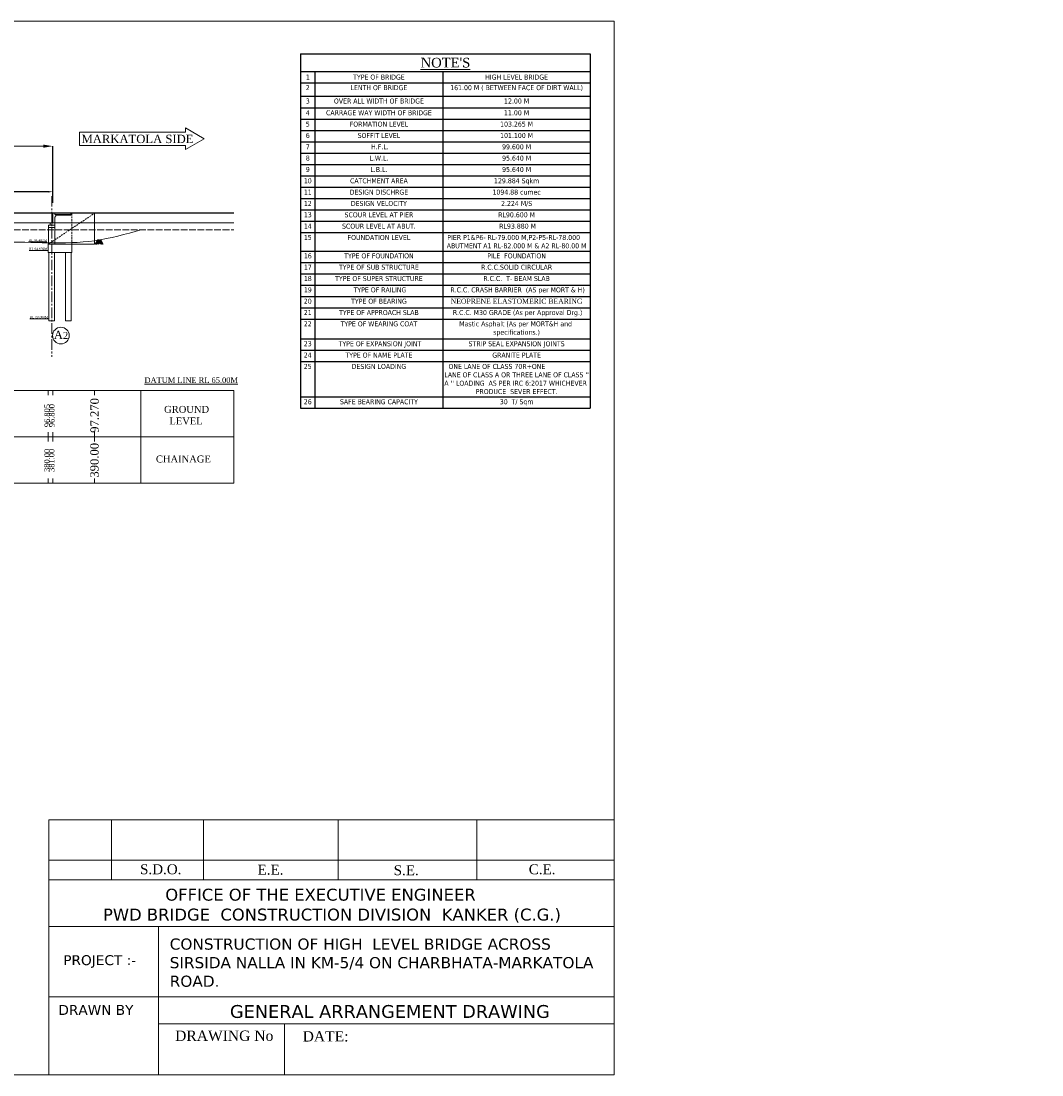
# Model space of a CAD drawing. Header units: millimetres. Extents: x -20950785 to 389010297, y -11535949 to 14056629.
# Tile 90 of 256: x 10181455 to 10401353, y -2000112 to -1773018. Entities that reach past the tile are written whole.
import ezdxf

# ---------------------------------------------------------------- set-up
doc = ezdxf.new("R2010")
doc.units = ezdxf.units.MM
doc.header["$LTSCALE"] = 60
doc.header["$MEASUREMENT"] = 0
for name, pattern in [('ACAD_ISO02W100', [15, 12, -3]), ('CENTER2', [28.575, 19.05, -3.175, 3.175, -3.175]), ('HIDDEN', [0.375, 0.25, -0.125])]:
    doc.linetypes.add(name, pattern=pattern)
doc.styles.add('style1', font='txt.shx', dxfattribs={"height": 1})
doc.dimstyles.get("Standard").update_dxf_attribs({"dimtxt": 400, "dimasz": 215, "dimexe": 0.18, "dimexo": 0.0625, "dimgap": 0.09, "dimtad": 0, "dimtih": 1, "dimtoh": 1, "dimdec": 0, "dimzin": 4, "dimdsep": 46, "dimtxsty": 'Standard', "dimblk": 'OPEN90', "dimcen": 0, "dimadec": 0, "dimazin": 1, "dimtfac": 1, "dimtdec": 0, "dimtix": 1, "dimtofl": 0, "dimtmove": 0, "dimatfit": 3, "dimldrblk": 'OPEN30', "dimfxl": 1, "dimtolj": 1, "dimtzin": 0, "dimarcsym": 0})

# ---------------------------------------------------------------- blocks, each defined once
blk = doc.blocks.new('*D490')
at = {"color": 0, "linetype": 'Continuous', "lineweight": -2, "ltscale": 2, "transparency": 16777216}
for p, q in [((10027277, -1811914), (10027277, -1799975)), ((10188277, -1812158), (10188277, -1799975))]:
    blk.add_line(p, q, dxfattribs=at)
at = {"color": 0, "linetype": 'Continuous', "lineweight": 0, "ltscale": 2, "transparency": 16777216}
for p, q in [((10029277, -1799975), (10057834, -1799975)), ((10186277, -1799975), (10157719, -1799975))]:
    blk.add_line(p, q, dxfattribs=at)
at = {"color": 0, "linetype": 'Continuous', "lineweight": 9, "ltscale": 2, "transparency": 16777216}
for points in [[(10029277, -1799642), (10029277, -1800309), (10027277, -1799975)], [(10186277, -1799642), (10186277, -1800309), (10188277, -1799975)]]:
    blk.add_solid(points, dxfattribs=at)
at = {"layer": 'Defpoints', "color": 0, "linetype": 'Continuous', "lineweight": 9, "ltscale": 2, "transparency": 16777216}
for p in [(10188277, -1799975), (10027277, -1811914), (10188277, -1812159)]:
    blk.add_point(p, dxfattribs=at)
at = {"color": 0, "linetype": 'Continuous', "lineweight": 9, "ltscale": 2, "transparency": 16777216, "insert": (10107777, -1799975), "char_height": 2000, "attachment_point": 5}
blk.add_mtext('\\A1;{\\fTimes New Roman|b0|i0|c0|p18;\\H1.2x;\\C256;LENGTH OF BRIDGE 161.00 (BETWEEN FACE OF DIRT WALL)}', dxfattribs=at)
blk = doc.blocks.new('*D497')
at = {"color": 0, "linetype": 'Continuous', "lineweight": -2, "ltscale": 2, "transparency": 16777216}
for p, q in [((10165277, -1811914), (10165277, -1809795)), ((10166277, -1809795), (10174612, -1809795)), ((10187277, -1809795), (10178941, -1809795)), ((10188277, -1811262), (10188277, -1809795))]:
    blk.add_line(p, q, dxfattribs=at)
at = {"color": 0, "linetype": 'Continuous', "lineweight": 9, "ltscale": 2, "transparency": 16777216}
for points in [[(10166277, -1809629), (10166277, -1809962), (10165277, -1809795)], [(10187277, -1809629), (10187277, -1809962), (10188277, -1809795)]]:
    blk.add_solid(points, dxfattribs=at)
at = {"layer": 'Defpoints', "color": 0, "linetype": 'Continuous', "lineweight": 9, "ltscale": 2, "transparency": 16777216}
for p in [(10188277, -1809795), (10165277, -1811914), (10188277, -1811262)]:
    blk.add_point(p, dxfattribs=at)
at = {"color": 0, "linetype": 'Continuous', "lineweight": 9, "ltscale": 2, "transparency": 16777216, "insert": (10176777, -1809795), "char_height": 1000, "attachment_point": 5}
blk.add_mtext('\\A1;{\\fTimes New Roman|b0|i0|c0|p18;\\H1.2x;\\C256;23000 }', dxfattribs=at)
blk = doc.blocks.new('*T526')
at = {"color": 0, "linetype": 'ByBlock', "lineweight": -2, "ltscale": 2, "transparency": 16777216}
for p, q in [((0, 0), (62397, 0)), ((0, 0), (0, -76345)), ((62397, 0), (62397, -76345)), ((0, -3775), (62397, -3775)), ((3081, -3775), (3081, -76345)), ((30653, -3775), (30653, -76345)), ((0, -6218), (62397, -6218)), ((0, -9100), (62397, -9100)), ((0, -11637), (62397, -11637)), ((0, -14080), (62397, -14080)), ((0, -16522), (62397, -16522)), ((0, -18965), (62397, -18965)), ((0, -21407), (62397, -21407)), ((0, -23850), (62397, -23850)), ((0, -26292), (62397, -26292)), ((0, -28735), (62397, -28735)), ((0, -31177), (62397, -31177)), ((0, -33620), (62397, -33620)), ((0, -36063), (62397, -36063)), ((0, -38505), (62397, -38505)), ((0, -42465), (62397, -42465)), ((0, -44908), (62397, -44908)), ((0, -47350), (62397, -47350)), ((0, -49793), (62397, -49793)), ((0, -52235), (62397, -52235)), ((0, -54678), (62397, -54678)), ((0, -57121), (62397, -57121)), ((0, -61411), (62397, -61411)), ((0, -63853), (62397, -63853)), ((0, -66296), (62397, -66296)), ((0, -73902), (62397, -73902)), ((0, -76345), (62397, -76345))]:
    blk.add_line(p, q, dxfattribs=at)
at = {"color": 0, "linetype": 'Continuous', "lineweight": 9, "ltscale": 2, "transparency": 16777216}
for s, insert, char_height, width, attachment_point in [("{\\fTimes New Roman|b0|i0|c0|p18;\\L\\C256;NOTE'S}", (31198, -1888), 2081.86, 61397.39, 5), ('{\\fTahoma|b0|i0|c0|p34;\\C256;1', (1541, -4996), 1082.46, 2081.86, 5), ('{\\fTahoma|b0|i0|c0|p34;\\C256;TYPE OF BRIDGE}', (16867, -4996), 1082.46, 26572.92, 5), ('{\\fTahoma|b0|i0|c0|p34;\\C256;HIGH LEVEL BRIDGE}', (46525, -4996), 1082.46, 30744.04, 5), ('{\\fTahoma|b0|i0|c0|p34;\\C256;2', (1541, -6717), 1082.46, 2081.86, 2), ('{\\fTahoma|b0|i0|c0|p34;\\C256;LENTH OF BRIDGE }', (16867, -6717), 1082.46, 26572.92, 2), ('{\\fTahoma|b0|i0|c0|p34;\\C256;161.00 M ( BETWEEN FACE OF DIRT WALL)  }', (46525, -6717), 1082.46, 30744.04, 2), ('{\\fTahoma|b0|i0|c0|p34;\\C256;3', (1541, -9599), 1082.46, 2081.86, 2), ('{\\fTahoma|b0|i0|c0|p34;\\C256;OVER ALL WIDTH OF BRIDGE}', (16867, -9599), 1082.46, 26572.92, 2), ('{\\fTahoma|b0|i0|c0|p34;\\C256;12.00 M}', (46525, -9599), 1082.46, 30744.04, 2), ('{\\fTahoma|b0|i0|c0|p34;\\C256;4', (1541, -12137), 1082.46, 2081.86, 2), ('{\\fTahoma|b0|i0|c0|p34;\\C256;CARRAGE WAY WIDTH OF BRIDGE }', (16867, -12137), 1082.46, 26572.92, 2), ('{\\fTahoma|b0|i0|c0|p34;\\C256;11.00 M}', (46525, -12137), 1082.46, 30744.04, 2), ('{\\fTahoma|b0|i0|c0|p34;\\C256;5', (1541, -14579), 1082.46, 2081.86, 2), ('{\\fTahoma|b0|i0|c0|p34;\\C256;FORMATION LEVEL   }', (16867, -14579), 1082.46, 26572.92, 2), ('{\\fTahoma|b0|i0|c0|p34;\\C256;103.265 M}', (46525, -14579), 1082.46, 30744.04, 2), ('{\\fTahoma|b0|i0|c0|p34;\\C256;6', (1541, -17022), 1082.46, 2081.86, 2), ('{\\fTahoma|b0|i0|c0|p34;\\C256;SOFFIT LEVEL}', (16867, -17022), 1082.46, 26572.92, 2), ('{\\fTahoma|b0|i0|c0|p34;\\C256;101.100 M}', (46525, -17022), 1082.46, 30744.04, 2), ('{\\fTahoma|b0|i0|c0|p34;\\C256;7', (1541, -19464), 1082.46, 2081.86, 2), ('{\\fTahoma|b0|i0|c0|p34;\\C256; H.F.L. }', (16867, -19464), 1082.46, 26572.92, 2), ('{\\fTahoma|b0|i0|c0|p34;\\C256;99.600 M}', (46525, -19464), 1082.46, 30744.04, 2), ('{\\fTahoma|b0|i0|c0|p34;\\C256;8', (1541, -21907), 1082.46, 2081.86, 2), ('{\\fTahoma|b0|i0|c0|p34;\\C256;L.W.L.  }', (16867, -21907), 1082.46, 26572.92, 2), ('{\\fTahoma|b0|i0|c0|p34;\\C256;95.640 M}', (46525, -21907), 1082.46, 30744.04, 2), ('{\\fTahoma|b0|i0|c0|p34;\\C256;9', (1541, -24349), 1082.46, 2081.86, 2), ('{\\fTahoma|b0|i0|c0|p34;\\C256;L.B.L.  }', (16867, -24349), 1082.46, 26572.92, 2), ('{\\fTahoma|b0|i0|c0|p34;\\C256;95.640 M}', (46525, -24349), 1082.46, 30744.04, 2), ('{\\fTahoma|b0|i0|c0|p34;\\C256;10', (1541, -26792), 1082.46, 2081.86, 2), ('{\\fTahoma|b0|i0|c0|p34;\\C256;CATCHMENT AREA}', (16867, -26792), 1082.46, 26572.92, 2), ('{\\fTahoma|b0|i0|c0|p34;\\C256;129.884 Sqkm }', (46525, -26792), 1082.46, 30744.04, 2), ('{\\fTahoma|b0|i0|c0|p34;\\C256;11', (1541, -29235), 1082.46, 2081.86, 2), ('{\\fTahoma|b0|i0|c0|p34;\\C256;DESIGN DISCHRGE }', (16867, -29235), 1082.46, 26572.92, 2), ('{\\fTahoma|b0|i0|c0|p34;\\C256;1094.88 cumec}', (46525, -29235), 1082.46, 30744.04, 2), ('{\\fTahoma|b0|i0|c0|p34;\\C256;12', (1541, -31677), 1082.46, 2081.86, 2), ('{\\fTahoma|b0|i0|c0|p34;\\C256;DESIGN VELOCITY}', (16867, -31677), 1082.46, 26572.92, 2), ('{\\fTahoma|b0|i0|c0|p34;\\C256;2.224 M/S}', (46525, -31677), 1082.46, 30744.04, 2), ('{\\fTahoma|b0|i0|c0|p34;\\C256;13', (1541, -34120), 1082.46, 2081.86, 2), ('{\\fTahoma|b0|i0|c0|p34;\\C256;SCOUR LEVEL AT PIER}', (16867, -34120), 1082.46, 26572.92, 2), ('{\\fTahoma|b0|i0|c0|p34;\\C256;RL90.600 M}', (46525, -34120), 1082.46, 30744.04, 2), ('{\\fTahoma|b0|i0|c0|p34;\\C256;14', (1541, -36562), 1082.46, 2081.86, 2), ('{\\fTahoma|b0|i0|c0|p34;\\C256;SCOUR LEVEL AT ABUT.}', (16867, -36562), 1082.46, 26572.92, 2), ('{\\fTahoma|b0|i0|c0|p34;\\C256; RL93.880 M}', (46525, -36562), 1082.46, 30744.04, 2), ('{\\fTahoma|b0|i0|c0|p34;\\C256;15', (1541, -39005), 1082.46, 2081.86, 2), ('{\\fTahoma|b0|i0|c0|p34;\\C256;FOUNDATION LEVEL}', (16867, -39005), 1082.46, 26572.92, 2), ('{\\fTahoma|b0|i0|c0|p34;\\C256;PIER P1&P6- RL-79.000 M,P2-P5-RL-78.000    ABUTMENT A1 RL-82.000 M & A2 RL-80.00 M}', (46525, -39005), 1082.456, 30744.04, 2), ('{\\fTahoma|b0|i0|c0|p34;\\C256;16', (1541, -42965), 1082.46, 2081.86, 2), ('{\\fTahoma|b0|i0|c0|p34;\\C256;TYPE OF FOUNDATION}', (16867, -42965), 1082.46, 26572.92, 2), ('{\\fTahoma|b0|i0|c0|p34;\\C256;PILE  FOUNDATION }', (46525, -42965), 1082.46, 30744.04, 2), ('{\\fTahoma|b0|i0|c0|p34;\\C256;17', (1541, -45407), 1082.46, 2081.86, 2), ('{\\fTahoma|b0|i0|c0|p34;\\C256;TYPE OF SUB STRUCTURE }', (16867, -45407), 1082.46, 26572.92, 2), ('{\\fTahoma|b0|i0|c0|p34;\\C256;R.C.C.SOLID CIRCULAR}', (46525, -45407), 1082.46, 30744.04, 2), ('{\\fTahoma|b0|i0|c0|p34;\\C256;18', (1541, -47850), 1082.46, 2081.86, 2), ('{\\fTahoma|b0|i0|c0|p34;\\C256;TYPE OF SUPER STRUCTURE }', (16867, -47850), 1082.46, 26572.92, 2), ('{\\fTahoma|b0|i0|c0|p34;\\C256;R.C.C.  T- BEAM SLAB }', (46525, -47850), 1082.46, 30744.04, 2), ('{\\fTahoma|b0|i0|c0|p34;\\C256;19', (1541, -50293), 1082.46, 2081.86, 2), ('{\\fTahoma|b0|i0|c0|p34;\\C256; TYPE OF RAILING}', (16867, -50293), 1082.46, 26572.92, 2), ('{\\fTahoma|b0|i0|c0|p34;\\C256; R.C.C. CRASH BARRIER  (AS per MORT & H)}', (46525, -50293), 1082.46, 30744.04, 2), ('{\\fTahoma|b0|i0|c0|p34;\\C256;20', (1541, -52735), 1082.46, 2081.86, 2), ('{\\fTahoma|b0|i0|c0|p34;\\C256;TYPE OF BEARING   }', (16867, -52735), 1082.46, 26572.92, 2), ('{\\fTimes New Roman|b0|i0|c0|p18;\\C256;NEOPRENE ELASTOMERIC BEARING}', (46525, -52735), 1082.46, 30744.04, 2), ('{\\fTahoma|b0|i0|c0|p34;\\C256;21', (1541, -55178), 1082.46, 2081.86, 2), ('{\\fTahoma|b0|i0|c0|p34;\\C256;TYPE OF APPROACH SLAB }', (16867, -55178), 1082.46, 26572.92, 2), ('{\\fTahoma|b0|i0|c0|p34;\\C256; R.C.C. M30 GRADE (As per Approval Drg.)}', (46525, -55178), 1082.46, 30744.04, 2), ('{\\fTahoma|b0|i0|c0|p34;\\C256;22', (1541, -57620), 1082.46, 2081.86, 2), ('{\\fTahoma|b0|i0|c0|p34;\\C256;TYPE OF WEARING COAT}', (16867, -57620), 1082.46, 26572.92, 2), ('{\\fTahoma|b0|i0|c0|p34;\\C256;Mastic Asphalt (As per MORT&H and  specifications.)}', (46525, -57620), 1082.46, 30744.04, 2), ('{\\fTahoma|b0|i0|c0|p34;\\C256;23', (1541, -61910), 1082.46, 2081.86, 2), ('{\\fTahoma|b0|i0|c0|p34;\\C256; TYPE OF EXPANSION JOINT}', (16867, -61910), 1082.46, 26572.92, 2), ('{\\fTahoma|b0|i0|c0|p34;\\C256;STRIP SEAL EXPANSION JOINTS}', (46525, -61910), 1082.46, 30744.04, 2), ('{\\fTahoma|b0|i0|c0|p34;\\C256;24', (1541, -64353), 1082.46, 2081.86, 2), ('{\\fTahoma|b0|i0|c0|p34;\\C256;TYPE OF NAME PLATE   }', (16867, -64353), 1082.46, 26572.92, 2), ('{\\fTahoma|b0|i0|c0|p34;\\C256;GRANITE PLATE}', (46525, -64353), 1082.46, 30744.04, 2), ('{\\fTahoma|b0|i0|c0|p34;\\C256;25', (1541, -66795), 1082.46, 2081.86, 2), ('{\\fTahoma|b0|i0|c0|p34;\\C256;DESIGN LOADING}', (16867, -66795), 1082.46, 26572.92, 2), ("{\\fTahoma|b0|i0|c0|p34;\\C256;ONE LANE OF CLASS 70R+ONE                     LANE OF CLASS A OR THREE LANE OF CLASS '' A '' LOADING  AS PER IRC 6:2017 WHICHEVER  PRODUCE  SEVER EFFECT.}", (46525, -66795), 1082.456, 30744.04, 2), ('{\\fTahoma|b0|i0|c0|p34;\\C256;26', (1541, -74402), 1082.46, 2081.86, 2), ('{\\fTahoma|b0|i0|c0|p34;\\C256;SAFE BEARING CAPACITY }', (16867, -74402), 1082.46, 26572.92, 2), ('{\\fTahoma|b0|i0|c0|p34;\\C256;30  T/ Sqm}', (46525, -74402), 1082.46, 30744.04, 2)]:
    blk.add_mtext(s, dxfattribs=dict(at, insert=insert, char_height=char_height, width=width, attachment_point=attachment_point))

msp = doc.modelspace()

# ---------------------------------------------------------------- hatches: boundary and pattern name
at = {"linetype": 'Continuous', "lineweight": 9, "ltscale": 2}
h = msp.add_hatch(dxfattribs=at)
h.set_pattern_fill('ANSI31')
h.set_pattern_definition([(45, (-459407.12935, -751411.81544), (-0.0883883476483, 0.0883883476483), [])])
h.paths.add_polyline_path([(10187821.69, -1816509.72), (10188046.69, -1816509.72), (10188046.69, -1816589.72), (10187821.69, -1816589.72)])
h.paths.add_polyline_path([(10188046.69, -1816509.72), (10188171.69, -1816509.72), (10188171.69, -1816589.72), (10188046.69, -1816589.72)])
at = {"linetype": 'Continuous', "lineweight": 9}
h = msp.add_hatch(dxfattribs=at)
h.set_pattern_fill('AR-CONC', color=256, scale=20)
h.set_pattern_definition([(50, (-485221.77, -751543.54), (143.4520365, -12.550427), [15, -165]), (355, (-485221.77, -751543.54), (-27.7502667, 150.4384267), [12, -132]), (100.4514445, (-485209.81, -751544.58), (115.7017693, 137.8879982), [12.7480384, -140.2284224]), (46.1842, (-485221.77, -751503.54), (213.448266, -33.1038562), [22.5, -247.5]), (96.6356355, (-485203.98, -751506.3), (186.932389, 194.82372), [19.1220684, -210.342752]), (351.184164, (-485221.77, -751503.54), (186.932389, 194.82372), [18, -198]), (21, (-485201.77, -751513.54), (119.3814104, -80.5237781), [15, -165]), (326, (-485201.77, -751513.54), (48.6630664, 145.030009), [12, -132]), (71.4514447, (-485191.82, -751520.25), (168.0444753, 64.5062306), [12.748038, -140.2284224]), (37.5, (-485221.766, -751543.54), (2.43197106, 66.57877077), [0, -130.4, 0, -134, 0, -132.5]), (7.5, (-485221.766, -751543.54), (52.6139075, 78.8823424), [0, -76.4, 0, -127.4, 0, -50.5]), (327.5, (-485266.366, -751543.54), (106.76448723, -4.51097435), [0, -50, 0, -156, 0, -207]), (317.5, (-485286.37, -751543.54), (116.6372339, 20.0209965), [0, -65, 0, -103.6, 0, -147])])
h.paths.add_polyline_path([(10188946.69, -1814809.72), (10188946.69, -1814709.72), (10192196.69, -1814709.72), (10192196.69, -1814809.72)])

# ---------------------------------------------------------------- linework, layer by layer
for p, q in [((10216847.24, -1796022.55), (10216847.24, -1796932.27)), ((10220917.07, -1798372.27), (10216847.24, -1796022.55)), ((10216847.24, -1796932.27), (10194055.58, -1796932.27)), ((10220917.07, -1798372.27), (10216847.24, -1800721.98)), ((10216847.24, -1799812.27), (10194055.58, -1799812.27)), ((10216847.24, -1799812.27), (10216847.24, -1800721.98)), ((10188276.69, -1814409.72), (10188276.69, -1816589.72)), ((10188296.69, -1814409.72), (10188296.69, -1816589.72)), ((10188696.69, -1814709.72), (10188696.69, -1814409.72)), ((10188696.69, -1814709.79), (10188696.69, -1814409.79)), ((10197296.69, -1814409.72), (10188706.69, -1814409.72)), ((10197296.69, -1814409.72), (10197296.69, -1821107.22)), ((10187696.69, -1817009.72), (10187696.69, -1816589.72)), ((10188171.69, -1816509.72), (10188171.69, -1816589.72)), ((10188946.69, -1815009.72), (10188696.69, -1815259.72)), ((10188946.69, -1815009.79), (10188696.69, -1815259.79)), ((10188696.69, -1815259.79), (10188696.69, -1817009.72)), ((10188946.69, -1814709.72), (10188946.69, -1815009.72)), ((10188946.69, -1814709.79), (10188946.69, -1815009.79)), ((10188946.69, -1814809.72), (10192196.69, -1814809.72)), ((10187396.69, -1817009.79), (10187380.18, -1821117.72)), ((10187396.69, -1817009.72), (10188696.69, -1817009.72)), ((10188696.69, -1817509.79), (10187396.69, -1817509.79)), ((10188696.69, -1816759.72), (10188696.69, -1821117.72)), ((10187296.69, -1821117.72), (10187296.69, -1822917.72)), ((10187296.69, -1821117.72), (10192396.69, -1821117.72)), ((10192396.69, -1822917.72), (10187296.69, -1822917.72)), ((10187446.69, -1822917.72), (10187446.69, -1837609.72)), ((10188646.69, -1822917.72), (10188646.69, -1837609.72)), ((10191046.69, -1822917.72), (10191046.69, -1837609.72)), ((10192246.69, -1822917.72), (10192246.69, -1837609.72)), ((10188646.69, -1837609.72), (10187446.69, -1837609.72)), ((10192246.69, -1837609.72), (10191046.69, -1837609.72)), ((10187460.67, -1945127.58, -16236.32), (10309194.33, -1945127.58, -16236.32)), ((10200924.2, -1945127.58, -16236.32), (10200924.2, -1958096.06, -16236.32)), ((10220782.74, -1954319.8, -16236.32), (10220782.74, -1945127.58, -16236.32)), ((10220782.74, -1945127.58, -16236.32), (10220782.74, -1958096.06, -16236.32)), ((10249726.67, -1954319.8, -16236.32), (10249726.67, -1945127.58, -16236.32)), ((10249726.67, -1945127.58, -16236.32), (10249726.67, -1958096.06, -16236.32)), ((10279633.02, -1945127.58, -16236.32), (10279633.02, -1958096.06, -16236.32)), ((10187460.67, -1953849.79, -16236.32), (10309194.33, -1953849.79, -16236.32)), ((10187460.67, -1958096.06, -16236.32), (10309194.33, -1958096.06, -16236.32)), ((10187485.79, -1968135.64, -16236.32), (10309194.33, -1968135.64, -16236.32)), ((10211053.7, -1968135.64, 1319.08), (10211053.7, -2000111.9, 1319.08)), ((10187485.79, -1983278.13, -7954.27), (10196641.12, -1983278.13, -4572.38)), ((10196641.12, -1983278.13, 1319.08), (10309194.33, -1983278.13, 42895.18)), ((10211053.7, -1989066.91, -54041.79), (10309194.33, -1989066.91)), ((10238175.04, -1989066.91, -16236.32), (10238175.04, -2000111.9, -16236.32))]:
    msp.add_line(p, q, dxfattribs=at)
at = {"color": 7, "linetype": 'Continuous', "lineweight": 9, "ltscale": 2}
for p, q in [((10194055.58, -1796932.27), (10194055.58, -1799812.27)), ((9987276.69, -1814344.72), (10227276.69, -1814344.72)), ((9987276.69, -1814409.72), (10227276.69, -1814409.72)), ((10188256.69, -1814409.72), (10188256.69, -1814344.72)), ((10188276.69, -1814409.72), (10188276.69, -1814344.72)), ((10197296.69, -1814344.72), (10188276.69, -1814344.72)), ((10188276.69, -1814409.72), (10188276.69, -1814344.72)), ((10192396.69, -1814409.72), (10188276.69, -1814409.72)), ((10188296.69, -1814409.72), (10188296.69, -1814344.72)), ((10188696.69, -1814409.79), (10188296.69, -1814409.72)), ((10192196.69, -1814709.72), (10192196.69, -1814409.72)), ((10192196.69, -1814409.72), (10192196.69, -1814809.72)), ((9987276.69, -1816509.72), (10227276.69, -1816509.72)), ((10187696.69, -1816589.72), (10188296.69, -1816589.72)), ((10187821.69, -1816589.72), (10187821.69, -1816509.72)), ((10187821.69, -1816509.72), (10188171.69, -1816509.72)), ((10188696.69, -1814709.72), (10192196.69, -1814709.72)), ((10192396.69, -1821117.72), (10197296.69, -1821107.22)), ((10192396.69, -1822917.72), (10192396.69, -1821117.72)), ((10167276.69, -1852609.72), (10187276.69, -1852609.72)), ((10187276.69, -1852609.72), (10187276.69, -1853609.72)), ((10187276.69, -1852609.72), (10207276.69, -1852609.72)), ((10188276.69, -1852609.72), (10188276.69, -1853609.72)), ((10197276.69, -1852609.72), (10197276.69, -1853609.72)), ((10207276.69, -1852609.72), (10227276.69, -1852609.72)), ((10207276.69, -1872609.72), (10207276.69, -1852609.72)), ((10227276.69, -1852609.72), (10227276.69, -1872609.72)), ((10187276.69, -1861609.72), (10187276.69, -1863609.72)), ((10188276.69, -1861609.72), (10188276.69, -1863609.72)), ((10197276.69, -1861609.72), (10197276.69, -1863609.72)), ((10007276.69, -1862609.72), (10207276.69, -1862609.72)), ((10207276.69, -1862609.72), (10227276.69, -1862609.72)), ((10187276.69, -1872609.72), (10167276.69, -1872609.72)), ((10187276.69, -1871609.72), (10187276.69, -1872609.72)), ((10207276.69, -1872609.72), (10187276.69, -1872609.72)), ((10188276.69, -1871609.72), (10188276.69, -1872609.72)), ((10197276.69, -1871609.72), (10197276.69, -1872609.72)), ((10227276.69, -1872609.72), (10207276.69, -1872609.72)), ((10187460.67, -1945127.58, -16236.32), (10187460.67, -2000111.9)), ((10309194.33, -2000111.9), (10309194.33, -1945127.58, -16236.32)), ((10187460.67, -2000111.9), (10309194.33, -2000111.9))]:
    msp.add_line(p, q, dxfattribs=at)
at = {"linetype": 'CENTER2', "lineweight": 9, "ltscale": 2}
msp.add_line((10188046.69, -1810717.06), (10188046.69, -1845377.42), dxfattribs=at)
at = {"linetype": 'HIDDEN', "lineweight": 9, "ltscale": 25}
for p, q in [((10187296.69, -1821117.72), (10197296.69, -1814409.72)), ((10192396.69, -1821117.72), (10192396.69, -1814409.72))]:
    msp.add_line(p, q, dxfattribs=at)
at = {"color": 7, "linetype": 'ACAD_ISO02W100', "lineweight": 9, "ltscale": 2}
msp.add_line((9987276.69, -1818009.72), (10227276.69, -1818009.72), dxfattribs=at)
at = {"color": 7, "linetype": 'Continuous', "lineweight": 9, "ltscale": 2}
msp.add_lwpolyline([(9974237.13, -1773018.5), (10309194.33, -1773018.5), (10309194.33, -2000111.9), (9974237.13, -2000111.9)], close=True, dxfattribs=at)
for points in [[(10197435.59, -1821107.22), (10197980.93, -1820179.37), (10198504.16, -1821121.95)], [(10197492.07, -1821107.22), (10198037.41, -1820179.37), (10198560.64, -1821121.95)], [(10197557.32, -1821107.22), (10198102.66, -1820179.37), (10198625.89, -1821121.95)], [(10197628, -1821107.22), (10198173.34, -1820179.37), (10198696.57, -1821121.95)], [(10197696.87, -1821107.22), (10198242.21, -1820179.37), (10198765.44, -1821121.95)], [(10197760.31, -1821107.22), (10198305.65, -1820179.37), (10198828.88, -1821121.95)], [(10197834.62, -1821107.22), (10198379.96, -1820179.37), (10198903.19, -1821121.95)], [(10197890.81, -1821107.22), (10198436.15, -1820179.37), (10198959.38, -1821121.95)], [(10197965.12, -1821107.22), (10198510.46, -1820179.37), (10199033.69, -1821121.95)], [(10198030.36, -1821107.22), (10198575.7, -1820179.37), (10199098.93, -1821121.95)], [(10198091.99, -1821107.22), (10198637.33, -1820179.37), (10199160.56, -1821121.95)]]:
    msp.add_lwpolyline(points, dxfattribs=at)
msp.add_circle((10190029.79, -1840788.26), 1791.87, dxfattribs=at)
msp.add_spline([(10017276.69, -1817959.72), (10027276.69, -1818009.72), (10037276.69, -1818509.72), (10047276.69, -1820389.72), (10057276.69, -1821759.72), (10067276.69, -1821829.72), (10077276.69, -1821899.72), (10087276.69, -1821749.72), (10097276.69, -1821629.72), (10107276.69, -1821969.72), (10117276.69, -1821699.72), (10127276.69, -1821479.72), (10137276.69, -1821499.72), (10147276.69, -1821729.72), (10157276.69, -1821179.72), (10167276.69, -1821329.72), (10177276.69, -1820719.72), (10187276.69, -1820804.72), (10197276.69, -1820339.72), (10207276.69, -1818009.72)], degree=3, dxfattribs=at)

# ---------------------------------------------------------------- block references
msp.add_blockref('*T526', (10241670.32, -1780102.69))

# ---------------------------------------------------------------- texts
at = {"linetype": 'Continuous', "lineweight": 9, "style": 'style1'}
for s, insert, char_height, attachment_point in [('{\\fTimes New Roman|b0|i0|c0|p18;MARKATOLA SIDE}', (10218576.29, -1797504.79), 1800, 3), ('{\\fTimes New Roman|b0|i0|c0|p18;\\H0.96451x;S.D.O.     \\H1.0368x;                    }', (10207090.6, -1954717.93, 32003.56), 2222.8936, 1), ('{\\fTimes New Roman|b0|i0|c0|p18;\\H0.96451x;E.E.  \\H1.0368x;                       }', (10232407.19, -1954815.73, -16236.32), 2222.8936, 1), ('{\\fTimes New Roman|b0|i0|c0|p18;\\H0.96451x;S.E. \\H1.0368x;                        }', (10261717.71, -1954928.27, -16236.32), 2222.8936, 1), ('{\\fTimes New Roman|b0|i0|c0|p18;\\H0.96451x;C.E.\\H1.0368x;                         }', (10290818.5, -1954730.8, -16236.32), 2222.8936, 1), ('{\\fTimes New Roman|b0|i0|c0|p18;                        \\fVerdana|b0|i0|c0|p34;\\H1.15741x;OFFICE OF THE EXECUTIVE ENGINEER \\P      PWD BRIDGE  CONSTRUCTION DIVISION  KANKER (C.G.)   }', (10192365.14, -1959984.09, -54828.22), 2222.89356, 1), ('{\\fVerdana|b0|i0|c0|p34;\\H0.96451x;PROJECT :-    \\fTimes New Roman|b0|i0|c0|p18;\\H1.0368x;                   }', (10190540.06, -1974308.16, -64476.19), 2222.89356, 1), ('{\\fVerdana|b0|i0|c0|p34;\\H0.96451x;DRAWN BY  \\fTimes New Roman|b0|i0|c0|p18; \\H1.0368x;                     }', (10189488.95, -1985037.66, 32003.56), 2222.89356, 1), ('{\\fVerdana|b0|i0|c0|p34;GENERAL ARRANGEMENT DRAWING       \\fTimes New Roman|b0|i0|c0|p18;                }', (10226440.84, -1985051.27, -16236.32), 2778.61696, 1), ('{\\fTimes New Roman|b0|i0|c0|p18;DRAWING No                      }', (10214629.05, -1990554.41, -16236.32), 2222.8936, 1), ('{\\fTimes New Roman|b0|i0|c0|p18;DATE:                       }', (10242098.25, -1990685.84, 32003.56), 2222.8936, 1)]:
    msp.add_mtext(s, dxfattribs=dict(at, insert=insert, char_height=char_height, attachment_point=attachment_point))
at = {"linetype": 'Continuous', "lineweight": 9, "char_height": 1000, "width": 11580.8407, "attachment_point": 1}
for s, insert in [('{\\fTimes New Roman|b0|i0|c0|p18; \\H0.5x;\\LRL 96.492M}', (10182703.19, -1820017.72)), ('{\\fTimes New Roman|b0|i0|c0|p18; \\H0.5x;\\LRL 94.692M}', (10182797.65, -1821861.67)), ('{\\fTimes New Roman|b0|i0|c0|p18; \\H0.5x;\\LRL 80.000M}', (10182947.65, -1836553.67))]:
    msp.add_mtext(s, dxfattribs=dict(at, insert=insert))
at = {"linetype": 'Continuous', "lineweight": 9, "attachment_point": 1}
for s, insert, char_height in [('{\\fTimes New Roman|b0|i0|c0|p18;\\H1.2x;A\\H0.83333x;2}', (10188511.46, -1839717.96), 1500), ('{\\fTimes New Roman|b0|i0|c0|p18;\\LDATUM LINE RL 65.00M}', (10208031.21, -1849790.5), 1200), ('{\\fTimes New Roman|b0|i0|c0|p18;GROUND\\P  LEVEL}', (10212270.85, -1855939.68), 1500), ('{\\fTimes New Roman|b0|i0|c0|p18;CHAINAGE}', (10210500.01, -1866634.76), 1500)]:
    msp.add_mtext(s, dxfattribs=dict(at, insert=insert, char_height=char_height))
at = {"linetype": 'Continuous', "lineweight": 9, "attachment_point": 1, "rotation": 90}
for s, insert, char_height in [('{\\fTimes New Roman|b0|i0|c0|p18;97.270}', (10196389.89, -1861740.81), 1800), ('{\\fTimes New Roman|b0|i0|c0|p18;96.805}', (10186467.31, -1860527.97), 1200), ('{\\fTimes New Roman|b0|i0|c0|p18;96.800}', (10187467.31, -1860527.97), 1200), ('{\\fTimes New Roman|b0|i0|c0|p18;390.00}', (10196354.12, -1871396.89), 1800), ('{\\fTimes New Roman|b0|i0|c0|p18;380.00}', (10186431.55, -1870184.05), 1200), ('{\\fTimes New Roman|b0|i0|c0|p18;381.00}', (10187431.55, -1870184.05), 1200)]:
    msp.add_mtext(s, dxfattribs=dict(at, insert=insert, char_height=char_height))
at = {"linetype": 'Continuous', "lineweight": 9, "attachment_point": 1, "style": 'style1'}
for s, insert, char_height, width in [('\\pi6024.46095;{\\fTimes New Roman|b0|i0|c0|p18;\\LELEVATION OF PIER \\P\\pi3569.25186;ALONG CURRENT DIRECTION  }', (10046282.47, -1916203.18), 750, 22678.6984), ('{\\fVerdana|b0|i0|c0|p34;CONSTRUCTION OF HIGH  LEVEL BRIDGE ACROSS SIRSIDA NALLA IN KM-5/4 ON CHARBHATA-MARKATOLA ROAD.\\fTimes New Roman|b0|i0|c0|p18;   }', (10213468.55, -1970715.4, -64476.19), 2400, 94895.4901)]:
    msp.add_mtext(s, dxfattribs=dict(at, insert=insert, char_height=char_height, width=width))

# ---------------------------------------------------------------- dimensions: what is measured, and where the dimension line sits
at = {"color": 7, "linetype": 'Continuous', "lineweight": 9, "ltscale": 2}
for base, p1, p2, text, override, picture, middle in [((10188276.69, -1799975.49), (10027276.69, -1811913.59), (10188276.69, -1812158.53), '{\\fTimes New Roman|b0|i0|c0|p18;\\H1.2x;\\C256;LENGTH OF BRIDGE 161.00 (BETWEEN FACE OF DIRT WALL)}', {"dimtxt": 2000, "dimasz": 2000, "dimfxl": 300, "dimlwd": 0}, '*D490', (10107776.69, -1799975.49)), ((10188276.69, -1809795.44), (10165276.69, -1811913.59), (10188276.69, -1811261.96), '{\\fTimes New Roman|b0|i0|c0|p18;\\H1.2x;\\C256;23000 }', {"dimtxt": 1000, "dimasz": 1000, "dimfxl": 300}, '*D497', (10176776.69, -1809795.44))]:
    dim = msp.add_linear_dim(base=base, p1=p1, p2=p2, text=text, dimstyle='Standard', override=override, dxfattribs=at)
    dim.commit()
    dim.dimension.update_dxf_attribs({"geometry": picture, "text_midpoint": middle, "dimtype": 160})

doc.saveas('drawing.dxf')
